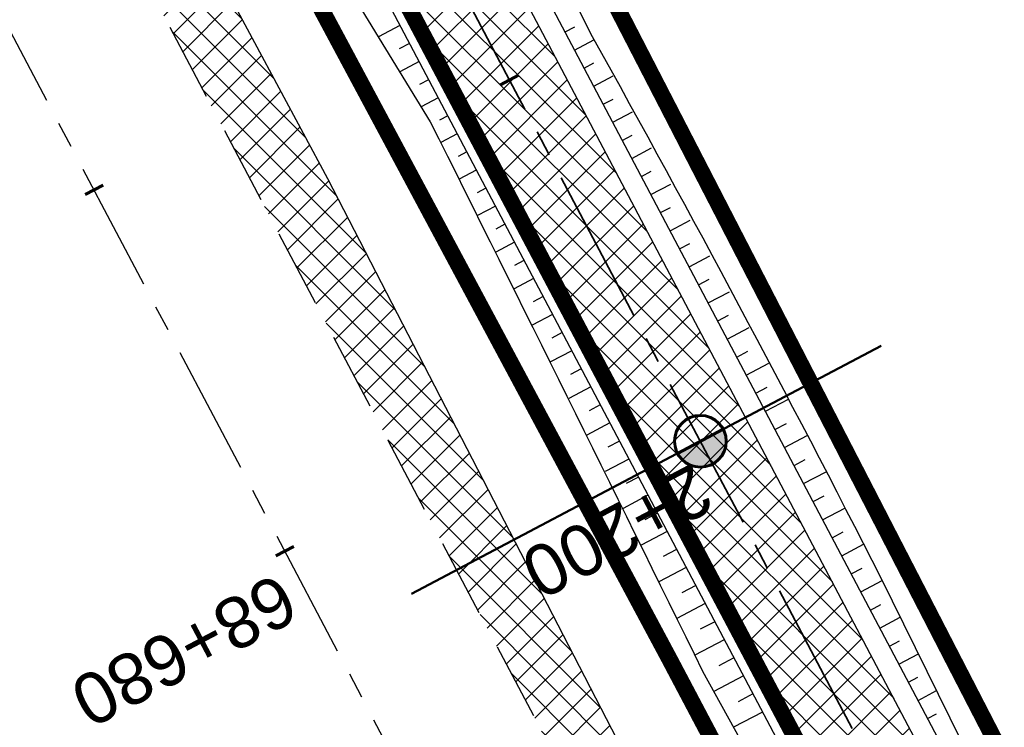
# Model space of a CAD drawing. Header units: metres. Extents: x 7529682 to 7533711, y 5721195 to 5727842.
# Tile 126 of 232: x 7530726 to 7530750, y 5725848 to 5725865. Entities that reach past the tile are written whole.
import ezdxf

# ---------------------------------------------------------------- set-up
doc = ezdxf.new("R2010")
doc.units = ezdxf.units.M
for name, pattern in [('817-dzialki-09-05-04$0$HIDDEN', [0.375, 0.25, -0.125]), ('ACAD_ISO05W100', [33, 24, -3, 0, -3, 0, -3]), ('CENTER', [50.800000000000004, 31.75, -6.35, 6.35, -6.35]), ('CENTER2', [28.575000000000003, 19.05, -3.175, 3.175, -3.175]), ('HIDDEN', [9.524999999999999, 6.35, -3.175])]:
    doc.linetypes.add(name, pattern=pattern)
for name, color, linetype in [('C-DROGI-SYTUACJA', 7, 'Continuous'), ('C-DROGI-SYTUACJA-ETYKIETY', 7, 'Continuous'), ('D-hatch-pobocza', 131, 'Continuous'), ('D-pobocza', 60, 'Continuous'), ('D-rowy', 160, 'Continuous'), ('D-skarpa', 2, 'Continuous'), ('D-skarpa-kreskowanie', 2, 'Continuous')]:
    doc.layers.add(name, color=color, linetype=linetype)
for name, color, linetype, lineweight, true_color in [('D-hatch-ciag-pieszo-rowerowy', 7, 'Continuous', 13, 0xff9f80), ('D-LR-etap-III', 7, '817-dzialki-09-05-04$0$HIDDEN', 50, 0x00008f), ('D-przekroje-pop', 7, 'Continuous', 50, 0x000099)]:
    doc.layers.add(name, color=color, linetype=linetype, lineweight=lineweight, true_color=true_color)
for name, color, linetype, lineweight in [('D-krawędzie', 3, 'Continuous', 30), ('D-obrzeża', 2, 'Continuous', 30), ('D-oś', 10, 'CENTER', 30), ('D-pas-drogowy', 7, 'ACAD_ISO05W100', 50)]:
    doc.layers.add(name, color=color, linetype=linetype, lineweight=lineweight)
doc.layers.add('poprzeczki', color=7, linetype='Continuous', true_color=0x0000c7)
doc.styles.get("Standard").update_dxf_attribs({"font": 'arial.ttf'})
pattern_1 = [(45, (0, 0), (-0.3367596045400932, 0.3367596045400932), []), (135, (0, 0), (-0.3367596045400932, -0.3367596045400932), [])]

# ---------------------------------------------------------------- blocks, each defined once
blk = doc.blocks.new('AeccTickLine')
at = {"color": 0, "linetype": 'ByBlock', "lineweight": -2}
blk.add_line((0, 1), (-3.673819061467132e-16, -1), dxfattribs=at)
blk = doc.blocks.new('kilometraz')
at = {"linetype": 'ByBlock', "lineweight": -2}
blk.add_hatch(color=0, dxfattribs=at).paths.add_polyline_path([(0, -0.28125, 0.4142135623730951), (0.28125, 0, 0.4142135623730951), (0, 0.28125)])
at = {"color": 0, "linetype": 'ByBlock', "lineweight": -2}
blk.add_line((0, 0.28125), (0, -0.28125), dxfattribs=at)
blk.add_circle((0, 0), 0.28125, dxfattribs=at)

msp = doc.modelspace()

# ---------------------------------------------------------------- hatches: boundary and pattern name
at = {"layer": 'D-hatch-ciag-pieszo-rowerowy'}
h = msp.add_hatch(dxfattribs=at)
h.set_pattern_fill('ANSI37', color=256, scale=0.15, style=0)
h.set_pattern_definition(pattern_1)
h.paths.add_polyline_path([(7530714.411684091, 5725910.764586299), (7530696.205942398, 5725945.269212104), (7530692.657486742, 5725952.012780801), (7530691.541264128, 5725951.449744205), (7530695.100067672, 5725944.686510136), (7530713.30630457, 5725910.1809459), (7530731.225186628, 5725876.243669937), (7530749.9411932, 5725840.80064079), (7530759.629252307, 5725822.460878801), (7530760.738189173, 5725823.037785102), (7530751.046456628, 5725841.384501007), (7530732.330539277, 5725876.827361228)])
h.paths.add_polyline_path([(7530713.30630457, 5725910.1809459), (7530695.100067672, 5725944.686510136), (7530691.541264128, 5725951.449744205), (7530690.425041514, 5725950.88670761), (7530693.994192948, 5725944.103808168), (7530712.200589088, 5725909.597942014), (7530730.119780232, 5725875.660080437), (7530748.835751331, 5725840.217118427), (7530758.520315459, 5725821.883972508), (7530759.629252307, 5725822.460878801), (7530749.9411932, 5725840.80064079), (7530731.225186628, 5725876.243669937)])
at = {"layer": 'D-hatch-pobocza'}
h = msp.add_hatch(dxfattribs=at)
h.set_pattern_fill('ANSI37', color=256, scale=0.15, style=0)
h.set_pattern_definition(pattern_1)
h.paths.add_polyline_path([(7530720.98, 5725884.44), (7530708.37, 5725908.34), (7530695.8, 5725932.28), (7530687.36, 5725949.02), (7530675.509999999, 5725970.87), (7530663.29, 5725994.02), (7530649.63, 5726020.19), (7530635.9, 5726046.17), (7530600.685173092, 5726114.059213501), (7530599.742800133, 5726113.514541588), (7530641.555222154, 5726032.007915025), (7530660.960861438, 5725995.070069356), (7530689.128213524, 5725941.540167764), (7530707.335918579, 5725907.031820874), (7530725.255781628, 5725873.092686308), (7530743.969545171, 5725837.653904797), (7530770.526708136, 5725787.119408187), (7530787.864146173, 5725754.266918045), (7530809.812893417, 5725712.701971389), (7530812.027706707, 5725712.540894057), (7530798.84, 5725737.15), (7530787.349999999, 5725758.8), (7530776.05, 5725780.2), (7530760.429999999, 5725809.79), (7530749.219999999, 5725830.63), (7530733.519999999, 5725861.06)])

# ---------------------------------------------------------------- linework, layer by layer
at = {"layer": 'C-DROGI-SYTUACJA', "color": 10, "linetype": 'CENTER2', "lineweight": 35, "ltscale": 0.2}
msp.add_lwpolyline([(7530599.582685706, 5726125.774388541), (7530602.576188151, 5726120.930317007, -0.0171909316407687), (7530605.986847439, 5726114.961735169), (7530626.316062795, 5726076.363847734), (7530641.04139306, 5726048.531791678), (7530649.655960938, 5726031.421108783, 0.005149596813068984), (7530652.491419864, 5726025.930702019), (7530660.958267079, 5726009.942093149, -0.005149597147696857), (7530663.793726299, 5726004.451685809), (7530663.79372622, 5726004.451685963), (7530666.938073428, 5725998.206227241), (7530695.100067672, 5725944.686510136), (7530713.30630457, 5725910.1809459), (7530731.225186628, 5725876.243669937), (7530749.9411932, 5725840.80064079)], format="xyb", dxfattribs=at)
at = {"layer": 'D-krawędzie', "linetype": 'HIDDEN', "ltscale": 0.3, "flags": 128}
msp.add_lwpolyline([(7530572.009999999, 5726166.06), (7530620.380949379, 5726072.761487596), (7530641.555222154, 5726032.007915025), (7530660.960861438, 5725995.070069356), (7530689.128213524, 5725941.540167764), (7530707.335918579, 5725907.031820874), (7530725.255781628, 5725873.092686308), (7530743.969545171, 5725837.653904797), (7530770.526708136, 5725787.119408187), (7530787.864146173, 5725754.266918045), (7530809.897571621, 5725712.541613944), (7530824.739035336, 5725684.389287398), (7530840.856259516, 5725653.693092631), (7530860.675070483, 5725616.154465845), (7530865.283000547, 5725607.394015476), (7530878.050274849, 5725583.079962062), (7530918.171722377, 5725507.178125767), (7530950.162943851, 5725446.305402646), (7530993.419108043, 5725364.264712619), (7531022.766433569, 5725308.719304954), (7531053.80955549, 5725249.872416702), (7531081.165622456, 5725197.874670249), (7531103.902359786, 5725154.540603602), (7531128.123220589, 5725108.448161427), (7531149.3, 5725068.249999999), (7531167.380094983, 5725033.766927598), (7531197.164745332, 5724976.987689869), (7531228.151004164, 5724918.034426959), (7531253.152837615, 5724870.491119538), (7531286.7961686, 5724806.653565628), (7531306.739858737, 5724768.664832), (7531335.094443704, 5724714.652299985), (7531357.3191504, 5724672.438740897), (7531373.644908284, 5724641.454376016), (7531392.161870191, 5724605.998675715), (7531418.480331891, 5724555.852756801), (7531439.726902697, 5724515.582472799), (7531468.399107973, 5724461.077223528), (7531491.782023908, 5724416.527754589), (7531531.990296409, 5724339.832565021), (7531557.226635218, 5724291.658956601), (7531569.851546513, 5724267.577443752), (7531591.375556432, 5724226.547822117), (7531610.003879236, 5724191.103071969), (7531616.882991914, 5724177.998849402), (7531629.984986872, 5724153.025496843), (7531641.006768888, 5724132.021778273), (7531664.906257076, 5724087.616922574), (7531677.64401952, 5724064.785715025), (7531683.112433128, 5724054.988140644), (7531686.752875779, 5724048.180044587), (7531695.447538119, 5724031.696667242), (7531703.748818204, 5724015.917210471), (7531709.214143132, 5724005.513965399), (7531719.388607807, 5723986.14687362), (7531726.295217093, 5723973.000144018), (7531732.740794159, 5723960.735633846), (7531735.13, 5723956.19)], dxfattribs=at)
at = {"layer": 'D-LR-etap-III', "ltscale": 10, "flags": 128}
msp.add_lwpolyline([(7531750.474471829, 5723895.103125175, 0.4, 0.4, 0), (7531750.505, 5723895.13, 0.4, 0.4, 0), (7531682.71, 5724022.92, 0.4, 0.4, 0), (7531619.177023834, 5724147.203692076, 0.4, 0.4, 0), (7531592.308960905, 5724198.48863389, 0.4, 0.4, 0), (7531553.263875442, 5724272.918564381, 0.4, 0.4, 0), (7531504.019999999, 5724366.79, 0.4, 0.4, 0), (7531482.09, 5724407.62, 0.4, 0.4, 0), (7531412.350402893, 5724541.182759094, 0.4, 0.4, 0), (7531388.463669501, 5724586.929768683, 0.4, 0.4, 0), (7531345.12, 5724669.94, 0.4, 0.4, 0), (7531127.66, 5725081.67, 0.4, 0.4, 0), (7531059.253139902, 5725211.040795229, 0.4, 0.4, 0), (7531008.007244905, 5725307.953830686, 0.4, 0.4, 0), (7530964.181635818, 5725390.835555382, 0.4, 0.4, 0), (7530914.557354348, 5725484.683561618, 0.4, 0.4, 0), (7530865.243241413, 5725577.493975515, 0.4, 0.4, 0), (7530840.085257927, 5725624.058651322, 0.4, 0.4, 0), (7530802.559525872, 5725694.924584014, 0.4, 0.4, 0), (7530755.54, 5725787.51, 0.4, 0.4, 0), (7530708.717810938, 5725876.303221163, 0.4, 0.4, 0), (7530695.12, 5725902.09, 0.4, 0.4, 0), (7530642.91397006, 5726001.07839487, 0.4, 0.4, 0), (7530634.934723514, 5726016.146615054, 0.4, 0.4, 0), (7530610.820000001, 5726061.929999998, 0.4, 0.4, 0), (7530610.820000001, 5726061.929999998, 0.4, 0.4, 0), (7530607.21, 5726063.51, 0.4, 0.4, 0), (7530597.42, 5726080.68, 0.4, 0.4, 0), (7530591.16, 5726088.44, 0.4, 0.4, 0), (7530581.28, 5726107.21, 0.4, 0.4, 0), (7530571.29, 5726130.56, 0.4, 0.4, 0), (7530549.554994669, 5726171.527317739, 0.4, 0.4, 0), (7530531.014309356, 5726206.473807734, 0.4, 0.4, 0), (7530516.461208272, 5726236.016618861, 0.4, 0.4, 0), (7530500.798929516, 5726266.141265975, 0.4, 0.4, 0), (7530491.349999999, 5726283.94, 0.4, 0.4, 0), (7530482.4, 5726303.41, 0.4, 0.4, 0), (7530482.4, 5726303.41, 0.4, 0.4, 0), (7530450.41, 5726357.28, 0.4, 0.4, 0), (7530397.759396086, 5726458.499907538, 0.4, 0.4, 0), (7530334.707815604, 5726583.664702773, 0.4, 0.4, 0), (7530303.939274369, 5726645.167943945, 0.4, 0.4, 0), (7530300.509779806, 5726651.777515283, 0.4, 0.4, 0), (7530289.213532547, 5726671.966724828, 0.4, 0.4, 0), (7530281.54, 5726685.57, 0.4, 0.4, 0), (7530261.37085633, 5726724.163374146, 0.4, 0.4, 0), (7530254.03, 5726738.21, 0.4, 0.4, 0), (7530197.219999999, 5726845.06, 0.4, 0.4, 0), (7530194.71, 5726849.15, 0.4, 0.4, 0), (7530195.92, 5726850.75, 0.4, 0.4, 0), (7530170.546669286, 5726892.961489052, 0.4, 0.4, 0), (7530143.174718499, 5726945.065838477, 0.4, 0.4, 0), (7530105.059999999, 5727018.32, 0.4, 0.4, 0), (7530100.059999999, 5727027.16, 0.4, 0.4, 0), (7530062.318670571, 5727099.625398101, 0.4, 0.4, 0), (7530015.378537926, 5727189.420463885, 0.4, 0.4, 0), (7529983.207960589, 5727250.206596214, 0.4, 0.4, 0), (7529953.284293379, 5727306.74720398, 0.4, 0.4, 0), (7529900.67053443, 5727406.15903814, 0.4, 0.4, 0), (7529890.630239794, 5727425.131178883, 0.4, 0.4, 0), (7529875.155383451, 5727454.426350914, 0.4, 0.4, 0), (7529857.560096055, 5727487.787346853, 0.4, 0.4, 0), (7529835.194401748, 5727530.19312405, 0.4, 0.4, 0), (7529811.740544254, 5727574.662079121, 0.4, 0.4, 0), (7529792.101859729, 5727611.922638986, 0.4, 0.4, 0), (7529768.066117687, 5727657.469613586, 0.4, 0.4, 0), (7529755.210566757, 5727682.131373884, 0.4, 0.4, 0), (7529753.309999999, 5727681.13, 0.4, 0.4, 0), (7529739.21, 5727707.77, 0.4, 0.4, 0), (7529735.394745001, 5727711.251990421, 0.4, 0.4, 0), (7529725.42, 5727730.2, 0.4, 0.4, 0), (7529723.55, 5727729.88, 0.4, 0.4, 0), (7529695.566668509, 5727782.932080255, 0.4, 0.4, 0), (7529717.67971874, 5727794.024357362, 0.4, 0.4, 0), (7529736.274870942, 5727758.647400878, 0.4, 0.4, 0), (7529736.274870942, 5727758.647400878, 0.4, 0.4, 0), (7529744.511003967, 5727750.406106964, 0.4, 0.4, 0), (7529744.511003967, 5727750.406106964, 0.4, 0.4, 0), (7529750.282568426, 5727738.549848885, 0.4, 0.4, 0), (7529777.108510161, 5727687.569424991, 0.4, 0.4, 0), (7529796.51537536, 5727651.329932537, 0.4, 0.4, 0), (7529814.937945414, 5727616.793170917, 0.4, 0.4, 0), (7529839.006722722, 5727572.303976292, 0.4, 0.4, 0), (7529860.617626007, 5727532.509108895, 0.4, 0.4, 0), (7529882.348967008, 5727491.504261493, 0.4, 0.4, 0), (7529904.865139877, 5727449.096370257, 0.4, 0.4, 0), (7529920.747384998, 5727418.884773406, 0.4, 0.4, 0), (7529946.676504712, 5727368.547487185, 0.4, 0.4, 0), (7529972.024701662, 5727320.573310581, 0.4, 0.4, 0), (7529987.740014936, 5727290.153392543, 0.4, 0.4, 0), (7529996.497385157, 5727273.661630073, 0.4, 0.4, 0), (7530017.541471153, 5727234.202689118, 0.4, 0.4, 0), (7530033.053657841, 5727204.864166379, 0.4, 0.4, 0), (7530051.622983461, 5727170.222745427, 0.4, 0.4, 0), (7530069.276612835, 5727137.015751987, 0.4, 0.4, 0), (7530089.385386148, 5727097.533639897, 0.4, 0.4, 0), (7530109.712512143, 5727060.746615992, 0.4, 0.4, 0), (7530136.769722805, 5727011.640131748, 0.4, 0.4, 0), (7530162.446686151, 5726962.743777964, 0.4, 0.4, 0), (7530187.674104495, 5726916.992101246, 0.4, 0.4, 0), (7530207.820739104, 5726879.335323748, 0.4, 0.4, 0), (7530230.625609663, 5726834.518686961, 0.4, 0.4, 0), (7530262.288093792, 5726776.61832811, 0.4, 0.4, 0), (7530277.509672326, 5726760.213143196, 0.4, 0.4, 0), (7530286.036865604, 5726744.106684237, 0.4, 0.4, 0), (7530288.097472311, 5726735.884066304, 0.4, 0.4, 0), (7530290.393870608, 5726725.046963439, 0.4, 0.4, 0), (7530296.17664807, 5726713.582980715, 0.4, 0.4, 0), (7530302.726195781, 5726701.18226779, 0.4, 0.4, 0), (7530325.685047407, 5726657.466383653, 0.4, 0.4, 0), (7530343.243978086, 5726623.648592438, 0.4, 0.4, 0), (7530360.229820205, 5726591.746871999, 0.4, 0.4, 0), (7530383.20855044, 5726548.059469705, 0.4, 0.4, 0), (7530406.017875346, 5726503.605514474, 0.4, 0.4, 0), (7530427.464919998, 5726462.620289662, 0.4, 0.4, 0), (7530447.9278544, 5726424.388014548, 0.4, 0.4, 0), (7530471.126878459, 5726379.920667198, 0.4, 0.4, 0), (7530490.501003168, 5726343.033350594, 0.4, 0.4, 0), (7530509.499458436, 5726306.733076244, 0.4, 0.4, 0), (7530529.890269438, 5726267.244072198, 0.4, 0.4, 0), (7530543.852446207, 5726238.990319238, 0.4, 0.4, 0), (7530554.808897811, 5726218.943990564, 0.4, 0.4, 0), (7530559.027108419, 5726212.223286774, 0.4, 0.4, 0), (7530563.060988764, 5726206.409670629, 0.4, 0.4, 0), (7530566.93354971, 5726200.463543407, 0.4, 0.4, 0), (7530569.771022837, 5726194.901501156, 0.4, 0.4, 0), (7530571.47319415, 5726191.282350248, 0.4, 0.4, 0), (7530572.839142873, 5726188.024533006, 0.4, 0.4, 0), (7530575.295071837, 5726182.034664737, 0.4, 0.4, 0), (7530579.736851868, 5726173.306070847, 0.4, 0.4, 0), (7530583.3, 5726167.41, 0.4, 0.4, 0), (7530593.4, 5726163.33, 0.4, 0.4, 0), (7530598.618375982, 5726155.264489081, 0.4, 0.4, 0), (7530608.258304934, 5726140.497132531, 0.4, 0.4, 0), (7530603.269999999, 5726136.83, 0.4, 0.4, 0), (7530606.53, 5726131.84, 0.4, 0.4, 0), (7530604.239057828, 5726124.21679044, 0.4, 0.4, 0), (7530605.847136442, 5726121.630127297, 0.4, 0.4, 0), (7530608.971611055, 5726116.164124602, 0.4, 0.4, 0), (7530618.114293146, 5726097.791111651, 0.4, 0.4, 0), (7530651.213125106, 5726034.959524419, 0.4, 0.4, 0), (7530670.243741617, 5725998.61095082, 0.4, 0.4, 0), (7530698.075474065, 5725945.952624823, 0.4, 0.4, 0), (7530716.505955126, 5725911.3051464, 0.4, 0.4, 0), (7530735.223454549, 5725875.667401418, 0.4, 0.4, 0), (7530752.504235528, 5725842.154920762, 0.4, 0.4, 0), (7530778.310652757, 5725793.501254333, 0.4, 0.4, 0), (7530797.499961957, 5725756.381811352, 0.4, 0.4, 0), (7530812.518974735, 5725728.28874362, 0.4, 0.4, 0), (7530820.039295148, 5725713.160404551, 0.4, 0.4, 0), (7530822.422446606, 5725710.193574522, 0.4, 0.4, 0), (7530833.154893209, 5725688.800634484, 0.4, 0.4, 0), (7530849.629354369, 5725656.158601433, 0.4, 0.4, 0), (7530867.98290276, 5725621.963939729, 0.4, 0.4, 0), (7530872.629809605, 5725612.88760475, 0.4, 0.4, 0), (7530880.354488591, 5725597.594500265, 0.4, 0.4, 0), (7530883.839446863, 5725593.389159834, 0.4, 0.4, 0), (7530891.782113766, 5725587.763349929, 0.4, 0.4, 0), (7530895.038670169, 5725584.280746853, 0.4, 0.4, 0), (7530897.033644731, 5725580.941110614, 0.4, 0.4, 0), (7530900.951646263, 5725579.945856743, 0.4, 0.4, 0), (7530904.80970798, 5725571.977328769, 0.4, 0.4, 0), (7530903.682362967, 5725568.566434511, 0.4, 0.4, 0), (7530908.900614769, 5725558.844845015, 0.4, 0.4, 0), (7530910.252030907, 5725545.671606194, 0.4, 0.4, 0), (7530912.872986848, 5725538.645543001, 0.4, 0.4, 0), (7530945.278171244, 5725478.464284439, 0.4, 0.4, 0), (7530959.692318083, 5725450.24628822, 0.4, 0.4, 0), (7531002.82670893, 5725368.192370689, 0.4, 0.4, 0), (7531044.703532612, 5725290.314293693, 0.4, 0.4, 0), (7531064.098839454, 5725253.212562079, 0.4, 0.4, 0), (7531083.010253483, 5725216.677517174, 0.4, 0.4, 0), (7531113.013137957, 5725158.465613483, 0.4, 0.4, 0), (7531137.364304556, 5725113.07076138, 0.4, 0.4, 0), (7531150.830830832, 5725086.711759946, 0.4, 0.4, 0), (7531159.745663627, 5725076.640848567, 0.4, 0.4, 0), (7531166.309999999, 5725074.58, 0.4, 0.4, 0), (7531172.29, 5725062.58, 0.4, 0.4, 0), (7531170.589828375, 5725055.605912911, 0.4, 0.4, 0), (7531173.732823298, 5725044.080706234, 0.4, 0.4, 0), (7531215.342008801, 5724964.859648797, 0.4, 0.4, 0), (7531238.054496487, 5724921.684649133, 0.4, 0.4, 0), (7531262.389821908, 5724875.282876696, 0.4, 0.4, 0), (7531295.587160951, 5724811.265731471, 0.4, 0.4, 0), (7531348.487908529, 5724712.362812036, 0.4, 0.4, 0), (7531363.740817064, 5724682.68394264, 0.4, 0.4, 0), (7531366.986905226, 5724675.865317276, 0.4, 0.4, 0), (7531382.541261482, 5724646.110625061, 0.4, 0.4, 0), (7531401.299165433, 5724610.874551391, 0.4, 0.4, 0), (7531428.964837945, 5724558.862274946, 0.4, 0.4, 0), (7531449.111202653, 5724520.397801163, 0.4, 0.4, 0), (7531477.292992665, 5724465.831467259, 0.4, 0.4, 0), (7531500.996290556, 5724421.112506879, 0.4, 0.4, 0), (7531512.121834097, 5724400.549045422, 0.4, 0.4, 0), (7531513.78163794, 5724396.757451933, 0.4, 0.4, 0), (7531526.32, 5724379.39, 0.4, 0.4, 0), (7531566.783642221, 5724302.73628205, 0.4, 0.4, 0), (7531578.579156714, 5724282.774819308, 0.4, 0.4, 0), (7531584.232619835, 5724273.111246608, 0.4, 0.4, 0), (7531590.109283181, 5724263.508189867, 0.4, 0.4, 0), (7531593.027899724, 5724258.771479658, 0.4, 0.4, 0), (7531595.711841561, 5724254.226824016, 0.4, 0.4, 0), (7531601.659976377, 5724243.898197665, 0.4, 0.4, 0), (7531606.097733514, 5724235.986407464, 0.4, 0.4, 0), (7531609.382207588, 5724230.799061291, 0.4, 0.4, 0), (7531611.580260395, 5724227.671180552, 0.4, 0.4, 0), (7531612.707802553, 5724225.86410867, 0.4, 0.4, 0), (7531618.665224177, 5724214.480919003, 0.4, 0.4, 0), (7531619.885522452, 5724212.333950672, 0.4, 0.4, 0), (7531620.931818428, 5724210.787064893, 0.4, 0.4, 0), (7531623.518605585, 5724207.111542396, 0.4, 0.4, 0), (7531626.143926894, 5724203.61306897, 0.4, 0.4, 0), (7531632.022984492, 5724196.485954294, 0.4, 0.4, 0), (7531653.949089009, 5724152.617641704, 0.4, 0.4, 0), (7531656.750690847, 5724143.103797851, 0.4, 0.4, 0), (7531659.61440691, 5724133.254504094, 0.4, 0.4, 0), (7531661.627147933, 5724128.646047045, 0.4, 0.4, 0.01093811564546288), (7531674.314987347, 5724101.43546424, 0.4, 0.4, 0), (7531685.137626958, 5724081.408252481, 0.4, 0.4, 0), (7531692.159945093, 5724066.277333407, 0.4, 0.4, 0), (7531699.662164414, 5724051.388120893, 0.4, 0.4, 0), (7531704.480624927, 5724040.808561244, 0.4, 0.4, 0), (7531704.480624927, 5724040.808561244, 0.4, 0.4, 0), (7531704.401251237, 5724037.368913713, 0.4, 0.4, 0), (7531720.383609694, 5724003.441317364, 0.4, 0.4, 0), (7531728.79890528, 5723986.206298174, 0.4, 0.4, 0), (7531733.237926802, 5723977.192631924, 0.4, 0.4, 0), (7531736.750027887, 5723969.505210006, 0.4, 0.4, 0), (7531737.336143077, 5723968.518916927, 0.4, 0.4, 0), (7531738.285051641, 5723967.699360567, 0.4, 0.4, 0), (7531742.180915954, 5723962.346428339, 0.4, 0.4, 0), (7531744.286141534, 5723958.615526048, 0.4, 0.4, 0), (7531755.393260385, 5723944.192617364, 0.4, 0.4, 0), (7531758.69, 5723936.76, 0.4, 0.4, 0), (7531780.08, 5723929.25, 0.4, 0.4, 0), (7531792.611989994, 5723906.337708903, 0.4, 0.4, 0), (7531792.611989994, 5723906.337708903, 0.4, 0.4, 0), (7531756.962094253, 5723883.055323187, 0.4, 0.4, 0), (7531750.46, 5723895.130000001, 0.4, 0.4, 0), (7531750.46, 5723895.130000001, 0, 0, 0)], format="xyseb", dxfattribs=at)
at = {"layer": 'D-obrzeża'}
for points in [[(7530816.719618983, 5725716.018528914), (7530808.344729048, 5725732.528263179, 0.004098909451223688), (7530806.083701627, 5725736.89638252), (7530794.941395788, 5725757.996873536), (7530777.713539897, 5725790.902979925), (7530751.046456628, 5725841.384501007), (7530732.330539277, 5725876.827361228), (7530714.411684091, 5725910.764586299), (7530696.205942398, 5725945.269212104), (7530668.046470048, 5725998.784136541), (7530664.910117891, 5726005.013743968, 0.005149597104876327), (7530662.074668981, 5726010.504156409), (7530653.607852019, 5726026.492780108, -0.005149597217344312), (7530650.772403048, 5726031.983192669), (7530642.15542369, 5726049.098744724), (7530627.426120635, 5726076.938607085), (7530607.072789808, 5726115.582281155, 0.0171909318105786), (7530603.662130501, 5726121.550863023), (7530600.460822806, 5726126.731204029, -0.2231735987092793), (7530600.169674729, 5726129.265560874), (7530602.62444678, 5726136.556380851), (7530601.532376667, 5726138.657784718)], [(7530597.423349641, 5726127.911989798, 0.1239919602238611), (7530598.087196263, 5726125.816569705), (7530601.490245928, 5726120.309770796, -0.0171909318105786), (7530604.900905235, 5726114.341188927), (7530625.206004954, 5726075.789088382), (7530639.927362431, 5726047.964838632), (7530648.539517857, 5726030.859026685, 0.005149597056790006), (7530651.374987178, 5726025.36862485), (7530659.841864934, 5726009.380030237, -0.005149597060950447), (7530662.677334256, 5726003.889628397), (7530665.829676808, 5725997.62831794), (7530693.994192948, 5725944.103808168), (7530712.200589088, 5725909.597942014), (7530730.119780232, 5725875.660080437), (7530748.835751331, 5725840.217118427), (7530775.500859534, 5725789.739336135), (7530792.728626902, 5725756.83339883), (7530803.872935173, 5725735.729115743, -0.004099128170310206), (7530806.134081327, 5725731.360762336), (7530819.007277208, 5725705.983294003)]]:
    msp.add_lwpolyline(points, format="xyb", dxfattribs=at)
at = {"layer": 'D-oś', "ltscale": 0.1}
msp.add_lwpolyline([(7530915.075467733, 5725505.546186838), (7530874.953735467, 5725581.448561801), (7530862.185373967, 5725605.764687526), (7530857.578697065, 5725614.522755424), (7530837.759286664, 5725652.062517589), (7530821.64157021, 5725682.759649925), (7530806.802584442, 5725710.90727788), (7530784.768746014, 5725752.633364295), (7530767.429894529, 5725785.48853276), (7530740.872937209, 5725836.022638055), (7530722.160718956, 5725871.458493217), (7530704.240385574, 5725905.398518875), (7530686.031764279, 5725939.908602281), (7530657.86242703, 5725993.442278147), (7530638.453085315, 5726030.387171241), (7530594.845000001, 5726110.895), (7530594.845000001, 5726110.895), (7530594.845000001, 5726110.895), (7530540.21, 5726214.45)], dxfattribs=at)
at = {"layer": 'D-pas-drogowy', "ltscale": 0.2, "flags": 128}
msp.add_lwpolyline([(7531633.018560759, 5724182.834272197, 0.4, 0.4, 0), (7531617.558899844, 5724211.608162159, 0.4, 0.4, 0), (7531566.783642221, 5724302.73628205, 0.4, 0.4, 0), (7531538.419082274, 5724356.469679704, 0.4, 0.4, 0), (7531526.32, 5724379.39, 0.4, 0.4, 0), (7531516.102085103, 5724393.607319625, 0.4, 0.4, 0.001485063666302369), (7531513.78037409, 5724396.837773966, 0.4, 0.4, 0), (7531501.87, 5724413.41, 0.4, 0.4, 0), (7531474.926107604, 5724464.507896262, 0.4, 0.4, 0), (7531446.200436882, 5724518.992313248, 0.4, 0.4, 0), (7531424.962185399, 5724559.262257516, 0.4, 0.4, 0), (7531398.444460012, 5724609.565801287, 0.4, 0.4, 0), (7531379.647455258, 5724645.216004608, 0.4, 0.4, 0), (7531365.23, 5724672.56, 0.4, 0.4, 0), (7531341.305752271, 5724717.915356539, 0.4, 0.4, 0), (7531312.899996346, 5724771.788898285, 0.4, 0.4, 0), (7531292.590923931, 5724810.306502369, 0.4, 0.4, 0), (7531259.391619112, 5724873.271351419, 0.4, 0.4, 0), (7531233.740401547, 5724921.922582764, 0.4, 0.4, 0), (7531203.072738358, 5724980.092044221, 0.4, 0.4, 0), (7531173.471398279, 5725036.225177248, 0.4, 0.4, 0), (7531168.269999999, 5725046.09, 0.4, 0.4, 0), (7531172.29, 5725062.58, 0.4, 0.4, 0), (7531166.309999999, 5725074.58, 0.4, 0.4, 0), (7531150.32, 5725079.6, 0.4, 0.4, 0), (7531141.5, 5725096.43, 0.4, 0.4, 0), (7531109.311735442, 5725157.814415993, 0.4, 0.4, 0), (7531086.641300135, 5725201.047918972, 0.4, 0.4, 0), (7531059.198258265, 5725253.383662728, 0.4, 0.4, 0), (7531028.206828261, 5725312.48946212, 0.4, 0.4, 0), (7530999.104694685, 5725367.990143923, 0.4, 0.4, 0), (7530956.247527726, 5725449.724815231, 0.4, 0.4, 0), (7530924.397774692, 5725510.463768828, 0.4, 0.4, 0), (7530897.509999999, 5725561.74, 0.4, 0.4, 0), (7530894.46, 5725566.14, 0.4, 0.4, 0), (7530892.16, 5725570.49, 0.4, 0.4, 0), (7530869.362688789, 5725613.307018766, 0.4, 0.4, 0), (7530861.693971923, 5725627.704613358, 0.4, 0.4, 0), (7530852.74, 5725644.52, 0.4, 0.4, 0), (7530831.509999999, 5725684.2, 0.4, 0.4, 0), (7530811.13, 5725722.52, 0.4, 0.4, 0), (7530792.3476413, 5725757.940652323, 0.4, 0.4, 0), (7530768.03, 5725803.8, 0.4, 0.4, 0), (7530748.768542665, 5725840.178507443, 0.4, 0.4, 0), (7530727.7, 5725879.97, 0.4, 0.4, 0), (7530712.0981582, 5725909.54523909, 0.4, 0.4, 0), (7530693.644105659, 5725944.645156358, 0.4, 0.4, 0), (7530665.702224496, 5725997.538976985, 0.4, 0.4, 0), (7530641.759999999, 5726042.88, 0.4, 0.4, 0), (7530616.5, 5726091.48, 0.4, 0.4, 0), (7530604.628439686, 5726114.319880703, 0.4, 0.4, -0.007762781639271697), (7530602.5, 5726118.43, 0.4, 0.4, 0), (7530603.992037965, 5726123.394821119, 0.4, 0.4, 0), (7530606.53, 5726131.84, 0.4, 0.4, 0), (7530603.269999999, 5726136.83, 0.4, 0.4, 0), (7530593.775620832, 5726151.368713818, 0.4, 0.4, 0), (7530590.202637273, 5726156.84001263, 0.4, 0.4, 0), (7530583.3, 5726167.41, 0.4, 0.4, 0), (7530580.578343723, 5726170.427567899, 0.4, 0.4, 0), (7530575.849999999, 5726175.67, 0.4, 0.4, 0), (7530569.009999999, 5726186.66, 0.4, 0.4, 0), (7530562.555322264, 5726199.189409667, 0.4, 0.4, 0), (7530555.67, 5726211.39, 0.4, 0.4, 0), (7530548.29, 5726224.23, 0.4, 0.4, 0), (7530540.58, 5726237.71, 0.4, 0.4, 0), (7530532.679999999, 5726252.65, 0.4, 0.4, 0), (7530524.059999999, 5726269.35, 0.4, 0.4, 0), (7530502.82, 5726309.91, 0.4, 0.4, 0), (7530488.83, 5726336.63, 0.4, 0.4, 0), (7530466.03, 5726380.16, 0.4, 0.4, 0), (7530438.469999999, 5726432.77, 0.4, 0.4, 0), (7530424.53, 5726459.09, 0.4, 0.4, 0), (7530401.63, 5726502.97, 0.4, 0.4, 0), (7530383.38, 5726538.06, 0.4, 0.4, 0), (7530353.969999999, 5726593.52, 0.4, 0.4, 0), (7530338.469999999, 5726622.74, 0.4, 0.4, 0), (7530322.009999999, 5726653.88, 0.4, 0.4, 0), (7530297.54, 5726700.33, 0.4, 0.4, 0), (7530287.38, 5726719.6, 0.4, 0.4, 0), (7530285.94993921, 5726722.315508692, 0.4, 0.4, 0), (7530280.259999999, 5726733.12, 0.4, 0.4, 0), (7530266.73, 5726758.74, 0.4, 0.4, 0), (7530260.42, 5726770.47, 0.4, 0.4, 0), (7530253.25, 5726783.82, 0.4, 0.4, 0), (7530244.95, 5726799.33, 0.4, 0.4, 0), (7530239.389999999, 5726808.49, 0.4, 0.4, 0), (7530238.29, 5726807.9, 0.4, 0.4, 0), (7530218.11, 5726850.67, 0.4, 0.4, 0), (7530175.906646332, 5726928.168028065, 0.4, 0.4, 0), (7530096.679999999, 5727076.15, 0.4, 0.4, 0), (7530094.679999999, 5727079.89, 0.4, 0.4, 0), (7530064.59693469, 5727135.522637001, 0.4, 0.4, 0), (7530046.730970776, 5727168.8921561, 0.4, 0.4, 0), (7530025.803045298, 5727208.461374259, 0.4, 0.4, 0), (7530012.846501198, 5727232.979315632, 0.4, 0.4, 0), (7529994.15, 5727268.45, 0.4, 0.4, 0), (7529981.670868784, 5727291.93018666, 0.4, 0.4, 0), (7529949.889999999, 5727351.73, 0.4, 0.4, 0), (7529924.75, 5727399.03, 0.4, 0.4, 0), (7529915.515824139, 5727417.099754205, 0.4, 0.4, 0), (7529885.83, 5727475.19, 0.4, 0.4, 0), (7529862.559999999, 5727519.97, 0.4, 0.4, 0), (7529852.984923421, 5727538.191086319, 0.4, 0.4, 0), (7529836.513084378, 5727569.51130111, 0.4, 0.4, 0), (7529815.36890814, 5727609.140983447, 0.4, 0.4, 0), (7529792.795203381, 5727651.247499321, 0.4, 0.4, 0), (7529774.199114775, 5727685.858348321, 0.4, 0.4, 0), (7529746.966026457, 5727736.059440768, 0.4, 0.4, 0), (7529733.92, 5727757.62, 0.4, 0.4, 0), (7529708.607472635, 5727806.388536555, 0.4, 0.4, 0), (7529688.491967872, 5727796.344621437, 0.4, 0.4, 0), (7529723.55, 5727729.88, 0.4, 0.4, 0), (7529725.42, 5727730.2, 0.4, 0.4, 0), (7529735.38, 5727711.28, 0.4, 0.4, 0), (7529739.21, 5727707.77, 0.4, 0.4, 0), (7529753.309999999, 5727681.13, 0.4, 0.4, 0), (7529755.178396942, 5727682.114424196, 0.4, 0.4, 0), (7529792.101859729, 5727611.922638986, 0.4, 0.4, 0), (7529811.740544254, 5727574.662079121, 0.4, 0.4, 0), (7529835.194401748, 5727530.19312405, 0.4, 0.4, 0), (7529857.560096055, 5727487.787346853, 0.4, 0.4, 0), (7529875.155383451, 5727454.426350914, 0.4, 0.4, 0), (7529890.630239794, 5727425.131178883, 0.4, 0.4, 0), (7529900.67053443, 5727406.15903814, 0.4, 0.4, 0), (7529953.284293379, 5727306.74720398, 0.4, 0.4, 0), (7529983.207960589, 5727250.206596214, 0.4, 0.4, 0), (7530015.378537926, 5727189.420463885, 0.4, 0.4, 0), (7530062.318670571, 5727099.625398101, 0.4, 0.4, 0), (7530100.059999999, 5727027.16, 0.4, 0.4, 0), (7530105.059999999, 5727018.32, 0.4, 0.4, 0), (7530143.174718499, 5726945.065838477, 0.4, 0.4, 0), (7530170.546669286, 5726892.961489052, 0.4, 0.4, 0), (7530195.92, 5726850.75, 0.4, 0.4, 0), (7530194.71, 5726849.15, 0.4, 0.4, 0), (7530197.219999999, 5726845.06, 0.4, 0.4, 0), (7530254.03, 5726738.21, 0.4, 0.4, 0), (7530261.37085633, 5726724.163374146, 0.4, 0.4, 0), (7530281.54, 5726685.57, 0.4, 0.4, 0), (7530289.213532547, 5726671.966724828, 0.4, 0.4, 0), (7530300.509779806, 5726651.777515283, 0.4, 0.4, 0), (7530303.939274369, 5726645.167943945, 0.4, 0.4, 0), (7530334.707815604, 5726583.664702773, 0.4, 0.4, 0), (7530397.759396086, 5726458.499907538, 0.4, 0.4, 0), (7530450.41, 5726357.28, 0.4, 0.4, 0), (7530482.4, 5726303.41, 0.4, 0.4, 0), (7530483.687990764, 5726301.003383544, 0.4, 0.4, 0), (7530491.349999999, 5726283.94, 0.4, 0.4, 0), (7530512.67, 5726243.78, 0.4, 0.4, 0), (7530529.429999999, 5726209.46, 0.4, 0.4, 0), (7530571.29, 5726130.56, 0.4, 0.4, 0), (7530581.28, 5726107.21, 0.4, 0.4, 0), (7530591.16, 5726088.44, 0.4, 0.4, 0), (7530597.42, 5726080.68, 0.4, 0.4, 0), (7530607.21, 5726063.51, 0.4, 0.4, 0), (7530610.820000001, 5726061.929999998, 0.4, 0.4, 0), (7530634.934723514, 5726016.146615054, 0.4, 0.4, 0), (7530642.91397006, 5726001.07839487, 0.4, 0.4, 0), (7530695.12, 5725902.09, 0.4, 0.4, 0), (7530708.717810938, 5725876.303221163, 0.4, 0.4, 0), (7530755.54, 5725787.51, 0.4, 0.4, 0), (7530802.559525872, 5725694.924584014, 0.4, 0.4, 0), (7530840.085257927, 5725624.058651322, 0.4, 0.4, 0), (7530865.243241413, 5725577.493975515, 0.4, 0.4, 0), (7530914.557354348, 5725484.683561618, 0.4, 0.4, 0), (7530964.181635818, 5725390.835555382, 0.4, 0.4, 0), (7531008.007244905, 5725307.953830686, 0.4, 0.4, 0), (7531059.253139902, 5725211.040795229, 0.4, 0.4, 0), (7531127.66, 5725081.67, 0.4, 0.4, 0), (7531345.12, 5724669.94, 0.4, 0.4, 0), (7531388.463669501, 5724586.929768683, 0.4, 0.4, 0), (7531412.350402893, 5724541.182759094, 0.4, 0.4, 0), (7531482.09, 5724407.62, 0.4, 0.4, 0), (7531504.019999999, 5724366.79, 0.4, 0.4, 0), (7531519.374444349, 5724337.520497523, 0.4, 0.4, 0), (7531563.748815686, 5724252.931583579, 0.4, 0.4, 0), (7531602.175111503, 5724179.681224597, 0.4, 0.4, 0), (7531619.177023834, 5724147.203692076, 0.4, 0.4, 0), (7531625.038493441, 5724135.63500206, 0.4, 0.4, 0), (7531656.796442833, 5724073.31633882, 0.4, 0.4, 0), (7531675.12, 5724037.36, 0.4, 0.4, 0), (7531682.71, 5724022.92, 0.4, 0.4, 0), (7531705.565196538, 5723979.810545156, 0.4, 0.4, 0), (7531736.605941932, 5723921.261514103, 0.4, 0.4, 0), (7531750.46, 5723895.130000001, 0.4, 0.4, 0), (7531740.769999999, 5723886.56, 0.4, 0.4, 0), (7531732.86, 5723885, 0.4, 0.4, 0), (7531722.179999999, 5723887.77, 0.4, 0.4, 0), (7531729.87, 5723862.17, 0.4, 0.4, 0), (7531742.92, 5723861.93, 0.4, 0.4, 0), (7531763.71, 5723859.52, 0.4, 0.4, 0), (7531768.42, 5723854.12, 0.4, 0.4, 0), (7531787.42, 5723817.97, 0.4, 0.4, 0), (7531795.57, 5723809.82, 0.4, 0.4, 0), (7531816.346897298, 5723819.850397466, 0.4, 0.4, 0), (7531816.346897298, 5723819.850397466, 0.4, 0.4, 0), (7531805.059999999, 5723843.23, 0.4, 0.4, 0), (7531803.61, 5723886.23, 0.4, 0.4, 0), (7531803.61, 5723886.23, 0.4, 0.4, 0), (7531780.08, 5723929.25, 0.4, 0.4, 0), (7531758.69, 5723936.76, 0.4, 0.4, 0), (7531749.3590272, 5723946.412126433, 0.4, 0.4, 0), (7531742.71, 5723953.29, 0.4, 0.4, 0), (7531735.177368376, 5723967.877529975, 0.4, 0.4, 0), (7531722.37, 5723992.68, 0.4, 0.4, 0), (7531705.041669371, 5724030.885563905, 0.4, 0.4, 0), (7531699.469999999, 5724043.17, 0.4, 0.4, 0), (7531692.69, 5724058.11, 0.4, 0.4, 0), (7531679.672010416, 5724084.016803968, 0.4, 0.4, 0), (7531674.55, 5724094.21, 0.4, 0.4, 0), (7531666.633166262, 5724114.002855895, 0.4, 0.4, 0), (7531649, 5724153.82, 0.4, 0.4, 0), (7531641.49, 5724149.34, 0.4, 0.4, 0), (7531626.04, 5724179.34, 0.4, 0.4, 0), (7531633.03, 5724182.84, 0, 0, 0)], format="xyseb", dxfattribs=at)
at = {"layer": 'D-pobocza'}
for points in [[(7530817.069429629, 5725716.434027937), (7530808.786858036, 5725732.76176432, 0.004098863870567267), (7530806.525855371, 5725737.129834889), (7530795.383949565, 5725758.229568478), (7530778.156075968, 5725791.135708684), (7530751.488562, 5725841.618045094), (7530732.772680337, 5725877.060837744), (7530714.853835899, 5725910.998042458), (7530696.648292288, 5725945.502292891), (7530668.489828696, 5725999.015300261), (7530665.356674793, 5726005.238566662, 0.005149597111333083), (7530662.521229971, 5726010.728981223), (7530654.054424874, 5726026.717611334, -0.005149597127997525), (7530651.218980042, 5726032.208025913), (7530642.601035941, 5726049.325525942), (7530627.870143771, 5726077.168510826), (7530607.515180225, 5726115.815284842, 0.01719093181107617), (7530604.087467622, 5726121.813709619), (7530600.886159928, 5726126.994050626, -0.0952056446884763), (7530600.550530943, 5726127.875840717)], [(7530602.007271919, 5726118.490346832, -0.01261795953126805), (7530604.458514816, 5726114.108185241), (7530624.761981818, 5726075.559184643), (7530639.481750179, 5726047.738057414), (7530648.092941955, 5726030.634191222, 0.005149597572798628), (7530650.928415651, 5726025.14379095), (7530659.395303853, 5726009.155205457, -0.00514959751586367), (7530662.230777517, 5726003.664805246), (7530665.386318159, 5725997.397154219), (7530693.551843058, 5725943.870727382), (7530711.758370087, 5725909.364613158), (7530729.677628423, 5725875.426624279), (7530748.393610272, 5725839.983641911), (7530775.058323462, 5725789.506607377), (7530792.286073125, 5725756.600703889), (7530803.430782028, 5725735.495662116, -0.004099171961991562), (7530805.691951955, 5725731.127261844), (7530814.620754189, 5725713.525533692)]]:
    msp.add_lwpolyline(points, format="xyb", dxfattribs=at)
msp.add_lwpolyline([(7530798.84, 5725737.15), (7530787.349999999, 5725758.8), (7530776.05, 5725780.2), (7530760.429999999, 5725809.79), (7530749.219999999, 5725830.63), (7530733.519999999, 5725861.06), (7530720.98, 5725884.44), (7530708.37, 5725908.34), (7530695.8, 5725932.28), (7530687.36, 5725949.02), (7530675.509999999, 5725970.87), (7530663.29, 5725994.02), (7530649.63, 5726020.19), (7530635.9, 5726046.17), (7530600.685173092, 5726114.059213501), (7530599.742800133, 5726113.514541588)], dxfattribs=at)
at = {"layer": 'D-przekroje-pop', "extrusion": (-0.4669530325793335, 0.8842821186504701, 0), "elevation": 1546767.757032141}
msp.add_lwpolyline([(-9333011.238950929, 0), (-9333006.238950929, 0), (-9332998.238950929, 0)], dxfattribs=at)
at = {"layer": 'D-rowy', "linetype": 'HIDDEN', "ltscale": 0.1, "const_width": 0.4, "flags": 128}
for points in [[(7530741.879316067, 5725849.304278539), (7530727.419289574, 5725876.296857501), (7530718.298199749, 5725893.38067943), (7530703.129795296, 5725922.342183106), (7530687.043988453, 5725953.182943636), (7530665.695230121, 5725994.035392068), (7530637.775970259, 5726046.651460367), (7530624.725077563, 5726071.228744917)], [(7530741.879316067, 5725849.304278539), (7530762.298990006, 5725810.645308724)]]:
    msp.add_lwpolyline(points, dxfattribs=at)
at = {"layer": 'D-skarpa', "linetype": 'Continuous'}
for points in [[(7530676.997236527, 5725983.945773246), (7530679.329382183, 5725979.522978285), (7530686.42604824, 5725966.307333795), (7530688.770266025, 5725961.89089117), (7530697.2872538, 5725945.837404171), (7530698.144087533, 5725944.226658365), (7530715.608219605, 5725911.395509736), (7530716.929692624, 5725908.912933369), (7530719.269965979, 5725904.494431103), (7530721.599668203, 5725900.070347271), (7530723.966067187, 5725895.665639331), (7530726.301100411, 5725891.244370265), (7530728.578862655, 5725886.792862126), (7530730.652436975, 5725882.909479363, -0.007251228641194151), (7530733.052776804, 5725878.310134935), (7530733.490956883, 5725877.439996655), (7530735.48650947, 5725873.477728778), (7530739.985469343, 5725864.544836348, -0.009505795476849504), (7530747.044949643, 5725851.3097454), (7530748.738959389, 5725847.871175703), (7530749.258122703, 5725846.824127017)], [(7530705.190418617, 5725919.677989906), (7530709.944972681, 5725910.880029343), (7530710.979024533, 5725908.952998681), (7530712.291394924, 5725906.463912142), (7530716.955308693, 5725897.618125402), (7530719.173896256, 5725893.135373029), (7530721.370281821, 5725888.640898), (7530723.582542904, 5725884.154805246), (7530725.51250789, 5725880.195596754, 0.005932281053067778), (7530727.958305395, 5725875.62025398), (7530728.155784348, 5725875.261143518), (7530728.451071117, 5725874.778936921), (7530730.783622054, 5725870.994327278), (7530733.412837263, 5725866.728403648), (7530736.025540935, 5725862.453760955, -0.001667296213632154), (7530742.689298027, 5725849.009704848), (7530744.539219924, 5725845.653465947)], [(7530751.841372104, 5725841.804047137, 0.0002368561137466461), (7530777.322847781, 5725793.792695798)]]:
    msp.add_lwpolyline(points, format="xyb", dxfattribs=at)
at = {"layer": 'D-skarpa-kreskowanie', "linetype": 'Continuous'}
for p, q in [((7530735.282850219, 5725864.811857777, 107.501658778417), (7530734.754709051, 5725864.532968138, 107.1034694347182)), ((7530739.324116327, 5725864.654198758, 107.603371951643), (7530739.56357012, 5725864.780644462, 107.4228369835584)), ((7530739.557592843, 5725864.212057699, 107.5963927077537), (7530740.029913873, 5725864.461471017, 107.2402886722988)), ((7530735.516326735, 5725864.369716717, 107.4946795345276), (7530735.266153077, 5725864.237610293, 107.3060623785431)), ((7530735.749803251, 5725863.927575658, 107.4877002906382), (7530735.277249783, 5725863.678039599, 107.131421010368)), ((7530739.79106936, 5725863.76991664, 107.5894134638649), (7530740.028104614, 5725863.895085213, 107.4107019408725)), ((7530735.983279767, 5725863.485434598, 107.4807210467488), (7530735.760899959, 5725863.368004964, 107.3130589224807)), ((7530740.024545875, 5725863.327775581, 107.5824342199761), (7530740.500365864, 5725863.579036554, 107.2236921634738)), ((7530736.216756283, 5725863.043293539, 107.4737418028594), (7530735.799790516, 5725862.823111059, 107.1593725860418)), ((7530740.258022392, 5725862.885634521, 107.5754549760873), (7530740.496807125, 5725863.011726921, 107.3954244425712)), ((7530736.4502328, 5725862.60115248, 107.4667625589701), (7530736.253131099, 5725862.497071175, 107.3181587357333)), ((7530740.491498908, 5725862.443493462, 107.5684757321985), (7530740.970817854, 5725862.696602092, 107.207095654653)), ((7530736.683709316, 5725862.15901142, 107.4597833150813), (7530736.280290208, 5725861.945982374, 107.1556275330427)), ((7530740.724975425, 5725862.001352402, 107.5614964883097), (7530740.965509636, 5725862.128368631, 107.3801469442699)), ((7530740.958451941, 5725861.559211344, 107.5545172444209), (7530741.441269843, 5725861.814167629, 107.1904991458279)), ((7530736.917185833, 5725861.716870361, 107.4528040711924), (7530736.710868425, 5725861.60792262, 107.297252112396)), ((7530737.150662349, 5725861.274729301, 107.4458248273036), (7530736.728811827, 5725861.051967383, 107.1277727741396)), ((7530741.191928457, 5725861.117070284, 107.5475380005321), (7530741.434212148, 5725861.245010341, 107.3648694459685)), ((7530737.384138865, 5725860.832588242, 107.4388455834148), (7530737.16860575, 5725860.718774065, 107.2763454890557)), ((7530741.425404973, 5725860.674929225, 107.5405587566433), (7530741.911721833, 5725860.931733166, 107.1739026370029)), ((7530737.617615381, 5725860.390447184, 107.431866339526), (7530737.177333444, 5725860.157952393, 107.099918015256)), ((7530741.65888149, 5725860.232788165, 107.5335795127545), (7530741.90291466, 5725860.361652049, 107.3495919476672)), ((7530737.851091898, 5725859.948306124, 107.4248870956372), (7530737.626343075, 5725859.829625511, 107.2554388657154)), ((7530741.892358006, 5725859.790647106, 107.5266002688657), (7530742.38327666, 5725860.049881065, 107.1564746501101)), ((7530738.084568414, 5725859.506165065, 107.4179078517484), (7530737.625855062, 5725859.263937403, 107.0720632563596)), ((7530742.125834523, 5725859.348506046, 107.5196210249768), (7530742.375087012, 5725859.480126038, 107.331698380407)), ((7530742.359311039, 5725858.906364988, 107.5126417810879), (7530742.865402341, 5725859.173610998, 107.1310768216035)), ((7530738.318044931, 5725859.064024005, 107.4109286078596), (7530738.084080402, 5725858.940476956, 107.2345322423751)), ((7530738.551521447, 5725858.621882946, 107.4039493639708), (7530738.074376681, 5725858.369922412, 107.0442084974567)), ((7530742.592787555, 5725858.464223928, 107.505662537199), (7530742.849626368, 5725858.599849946, 107.3120202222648)), ((7530738.784997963, 5725858.179741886, 107.396970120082), (7530738.541717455, 5725858.051275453, 107.2135500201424)), ((7530742.826264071, 5725858.022082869, 107.4986832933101), (7530743.347528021, 5725858.297340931, 107.1056789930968)), ((7530739.018474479, 5725857.737600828, 107.3899908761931), (7530738.521222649, 5725857.475022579, 107.0150903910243)), ((7530743.059740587, 5725857.579941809, 107.4917040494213), (7530743.324165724, 5725857.719573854, 107.2923420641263)), ((7530739.251950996, 5725857.295459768, 107.3830116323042), (7530738.997979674, 5725857.161347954, 107.1915312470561)), ((7530743.293217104, 5725857.13780075, 107.4847248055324), (7530743.829653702, 5725857.421070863, 107.0802811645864)), ((7530739.485427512, 5725856.853318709, 107.3760323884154), (7530738.966794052, 5725856.579449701, 106.9850113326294)), ((7530743.52669362, 5725856.695659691, 107.4777455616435), (7530743.798705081, 5725856.83929776, 107.272663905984)), ((7530743.760170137, 5725856.253518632, 107.4707663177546), (7530744.311779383, 5725856.544800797, 107.0548833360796)), ((7530739.718904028, 5725856.411177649, 107.3690531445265), (7530739.45424189, 5725856.271420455, 107.169512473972)), ((7530739.952380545, 5725855.96903659, 107.3620739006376), (7530739.412365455, 5725855.683876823, 106.9549322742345)), ((7530743.993646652, 5725855.811377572, 107.4637870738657), (7530744.273244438, 5725855.959021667, 107.2529857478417)), ((7530740.18585706, 5725855.526895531, 107.3550946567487), (7530739.910504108, 5725855.381492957, 107.1474937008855)), ((7530744.227123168, 5725855.369236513, 107.4568078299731), (7530744.791750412, 5725855.667392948, 107.0311099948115)), ((7530740.419333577, 5725855.084754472, 107.3481154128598), (7530739.857936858, 5725854.788303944, 106.9248532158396)), ((7530744.460599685, 5725854.927095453, 107.4498285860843), (7530744.741004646, 5725855.075165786, 107.2384186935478)), ((7530744.694076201, 5725854.484954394, 107.4428493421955), (7530745.251068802, 5725854.779079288, 107.0229076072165)), ((7530740.652810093, 5725854.642613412, 107.3411361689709), (7530740.366766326, 5725854.491565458, 107.125474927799)), ((7530740.88628661, 5725854.200472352, 107.3341569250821), (7530740.303508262, 5725853.892731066, 106.8947741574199)), ((7530744.927552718, 5725854.042813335, 107.4358700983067), (7530745.204140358, 5725854.188867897, 107.2273382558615)), ((7530745.161029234, 5725853.600672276, 107.4288908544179), (7530745.710387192, 5725853.890765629, 107.0147052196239)), ((7530741.119763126, 5725853.758331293, 107.3271776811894), (7530740.822793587, 5725853.601513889, 107.1032790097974)), ((7530741.353239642, 5725853.316190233, 107.3201984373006), (7530740.745153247, 5725852.995084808, 106.8617347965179)), ((7530745.39450575, 5725853.158531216, 107.4219116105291), (7530745.667276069, 5725853.302570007, 107.2162578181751)), ((7530741.586716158, 5725852.874049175, 107.3132191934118), (7530741.275599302, 5725852.709761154, 107.0786542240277)), ((7530745.627982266, 5725852.716390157, 107.4149323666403), (7530746.169705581, 5725853.002451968, 107.0065028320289)), ((7530741.820192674, 5725852.431908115, 107.306239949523), (7530741.183811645, 5725852.095861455, 106.8264437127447)), ((7530745.861458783, 5725852.274249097, 107.4079531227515), (7530746.13041178, 5725852.416272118, 107.2051773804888)), ((7530742.053669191, 5725851.989767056, 107.2992607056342), (7530741.728405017, 5725851.818008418, 107.0540294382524)), ((7530746.094935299, 5725851.832108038, 107.4009738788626), (7530746.629023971, 5725852.114138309, 106.9983004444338)), ((7530742.287145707, 5725851.547625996, 107.2922814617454), (7530741.622470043, 5725851.196638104, 106.7911526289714)), ((7530746.328411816, 5725851.389966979, 107.3939946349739), (7530746.593547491, 5725851.529974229, 107.1940969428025)), ((7530746.561888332, 5725850.94782592, 107.3870153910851), (7530747.086716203, 5725851.224965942, 106.9913240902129)), ((7530742.520622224, 5725851.105484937, 107.2853022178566), (7530742.181210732, 5725850.926255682, 107.0294046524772)), ((7530742.754098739, 5725850.663343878, 107.2783229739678), (7530742.06112844, 5725850.297414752, 106.7558615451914)), ((7530746.795364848, 5725850.50568486, 107.3800361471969), (7530747.051566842, 5725850.6409746, 107.1868739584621)), ((7530742.987575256, 5725850.221202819, 107.271343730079), (7530742.634016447, 5725850.034502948, 107.0047798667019)), ((7530747.028841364, 5725850.063543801, 107.3730569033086), (7530747.528821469, 5725850.32756274, 106.9960994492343)), ((7530743.221051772, 5725849.779061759, 107.2643644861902), (7530742.499786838, 5725849.398191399, 106.7205704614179)), ((7530747.26231788, 5725849.621402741, 107.3660776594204), (7530747.506095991, 5725849.75013194, 107.1822823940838)), ((7530743.454528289, 5725849.3369207, 107.2573852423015), (7530743.088322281, 5725849.143542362, 106.9812860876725)), ((7530747.495794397, 5725849.179261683, 107.3590984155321), (7530747.970926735, 5725849.430159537, 107.0008748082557)), ((7530743.688004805, 5725848.89477964, 107.2504059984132), (7530742.963514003, 5725848.512205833, 106.7041798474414)), ((7530747.729270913, 5725848.737120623, 107.3521191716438), (7530747.96062514, 5725848.859289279, 107.1776908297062)), ((7530747.962747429, 5725848.294979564, 107.3451399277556), (7530748.413032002, 5725848.532756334, 107.0056501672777)), ((7530743.921481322, 5725848.452638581, 107.2434267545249), (7530743.563196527, 5725848.263443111, 106.9732997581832)), ((7530744.154957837, 5725848.010497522, 107.2364475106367), (7530743.446309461, 5725847.636289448, 106.7021656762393)), ((7530748.196223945, 5725847.852838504, 107.3381606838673), (7530748.415154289, 5725847.968446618, 107.1730992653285))]:
    msp.add_line(p, q, dxfattribs=at)

# ---------------------------------------------------------------- block references
at = {"layer": 'C-DROGI-SYTUACJA-ETYKIETY', "color": 2, "linetype": 'Continuous', "lineweight": 60, "xscale": 0.25, "yscale": 0.25, "zscale": 0.25, "rotation": 297.8366923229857}
for p in [(7530727.794423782, 5725860.789787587), (7530732.463954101, 5725851.946966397)]:
    msp.add_blockref('AeccTickLine', p, dxfattribs=at)
at = {"layer": 'poprzeczki', "color": 2, "linetype": 'Continuous', "lineweight": 60, "xscale": 0.25, "yscale": 0.25, "zscale": 0.25, "rotation": 297.8366923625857}
msp.add_blockref('AeccTickLine', (7530737.965985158, 5725863.478429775), dxfattribs=at)
at = {"layer": 'poprzeczki', "color": 10, "linetype": 'Continuous', "lineweight": 60, "xscale": 2.249999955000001, "yscale": 2.249999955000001, "zscale": 2.249999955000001, "rotation": 297.8366923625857}
msp.add_blockref('kilometraz', (7530742.635515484, 5725854.635608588), dxfattribs=at)

# ---------------------------------------------------------------- texts
at = {"layer": 'C-DROGI-SYTUACJA-ETYKIETY', "color": 2}
for s, rotation, p in [('2+200', 207.8366923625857, (7530742.479017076, 5725854.128895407)), ('68+680', 207.8366923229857, (7530732.307455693, 5725851.440253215))]:
    msp.add_text(s, height=1.25, rotation=rotation, dxfattribs=at).set_placement(p)

doc.saveas('drawing.dxf')
